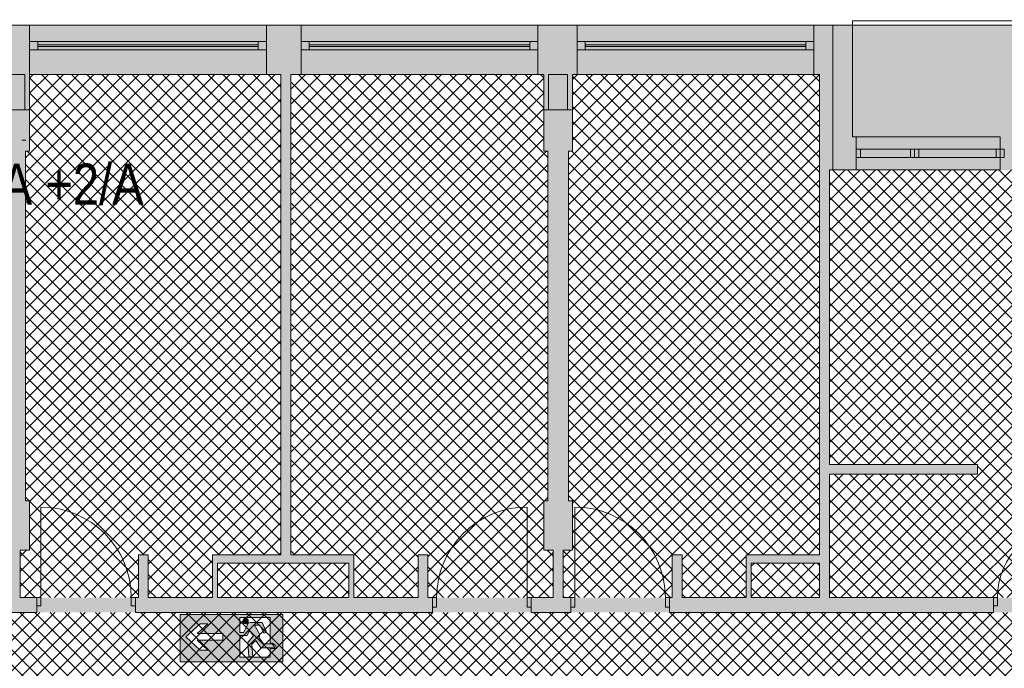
# Paper-space layout 'AP-04 STREFY POŻAROWE I EWAKUACJA - PIĘTRO 2' of a CAD drawing. Header units: millimetres. Extents: x 0 to 594, y 0 to 450.
# Tile 13 of 20: x 274 to 393, y 277 to 356. Entities that reach past the tile are written whole.
import ezdxf
from ezdxf.xclip import XClip

# ---------------------------------------------------------------- set-up
doc = ezdxf.new("R2010")
doc.units = ezdxf.units.MM
doc.header["$MEASUREMENT"] = 0
doc.header["$XCLIPFRAME"] = 0
for name, color, linetype, lineweight, true_color in [('A_ewakuacja_Nr_pióra__104', 7, 'Continuous', 5, 0x006532), ('A_podkład_Nr_pióra__254', 7, 'Continuous', 5, 0xfdfdfd), ('A_ppoż proj_Nr_pióra__151', 7, 'Continuous', 5, 0x65cbfe), ('A_ppoż proj_Nr_pióra__171', 7, 'Continuous', 5, 0x6565fe)]:
    doc.layers.add(name, color=color, linetype=linetype, lineweight=lineweight, true_color=true_color)
for name, color, linetype, lineweight in [('A_ewakuacja_Nr_pióra__4', 94, 'Continuous', 18), ('A_podkład_Nr_pióra__2', 8, 'Continuous', 13), ('A_ppoż proj_Nr_pióra__81', 2, 'Continuous', 5)]:
    doc.layers.add(name, color=color, linetype=linetype, lineweight=lineweight)
doc.layers.add('A_podrys', color=7, linetype='Continuous')
doc.styles.add('STYL_AUTOMATYCZNY_2', font='ARIALN.TTF')
pattern_1 = [(45, (-1568.3366, -187.2734), (-0.9192388, 0.9192388), []), (135, (-1568.3366, -187.2734), (0.9192388, 0.9192388), [])]

# ---------------------------------------------------------------- blocks, each defined once
blk = doc.blocks.new('Rysunek_1_1', base_point=(-1568.34, -187.27))
at = {"layer": 'A_ewakuacja_Nr_pióra__104', "linetype": 'Continuous', "lineweight": 0, "true_color": 0x004c26}
h = blk.add_hatch(color=118, dxfattribs=at)
h.paths.add_polyline_path([(305.51, 277.68), (305.51, 283.42), (293.01, 283.42), (293.01, 277.68)])
h.paths.add_polyline_path([(300.26, 283.07), (303.98, 283.07), (303.98, 279.94), (304.24, 279.94, -0.24241), (304.72, 279.28), (303.98, 279.28), (303.98, 278.23), (300.27, 278.23), (300.27, 280.86), (301.16, 280.86), (301.46, 281.46), (301.92, 280.83), (301.24, 280.03), (301.37, 278.27), (301.86, 278.27), (301.72, 279.81), (302.24, 280.27), (302.84, 279.36), (304.49, 279.36, 0.304489), (304.14, 279.83), (303.15, 279.83), (302.6, 280.61, 0.230447), (302.64, 281.11), (302.54, 281.28), (302.05, 282.13), (302.71, 282.13), (303.1, 281.3, 1.14772), (303.44, 281.45), (302.99, 282.45), (301.56, 282.45, 0.414214), (301.15, 282.04), (300.71, 281.24), (300.26, 281.24)], flags=0)
h.paths.add_polyline_path([(298.21, 281.09), (298.21, 280.28), (295.09, 280.28), (296.37, 279.1), (295.47, 279.1), (293.71, 280.7), (295.46, 282.29), (296.39, 282.29), (295.09, 281.09)], flags=0)
blk.add_hatch(color=118, dxfattribs=at).paths.add_polyline_path([(301.27, 282.76, 1), (300.68, 282.47, 1)])
at = {"layer": 'A_podkład_Nr_pióra__254', "linetype": 'Continuous', "lineweight": 5, "true_color": 0xfdfdfd}
h = blk.add_hatch(color=7, dxfattribs=at)
h.paths.add_polyline_path([(70.72, 355.07), (70.72, 283.67), (70.72, 257.44), (70.72, 223.5), (70.72, 195.59), (70.72, 126.07), (217.41, 126.07), (540.37, 126.07), (540.37, 196.87), (540.37, 223.5), (540.37, 257.17), (540.37, 285.62), (540.37, 355.07), (403.22, 355.07), (374.77, 355.07), (290.59, 355.07), (204.52, 355.07), (204.52, 349.07), (205.22, 349.07), (205.22, 283.67), (273.46, 283.67), (535.27, 283.67), (535.27, 260.17), (500.47, 260.17), (500.47, 263.27), (487.44, 263.27), (487.44, 260.17), (472.72, 260.17), (472.72, 263.27), (471.72, 263.27), (450.67, 263.27), (403.22, 263.27), (403.22, 219.27), (403.22, 217.47), (472.72, 217.47), (472.72, 220.5), (487.32, 220.5), (487.32, 217.4), (500.47, 217.4), (500.47, 220.5), (535.27, 220.5), (535.27, 196.88), (272.46, 196.87), (272.46, 196.88), (247.97, 196.88), (208.72, 196.88), (208.72, 196.87), (205.22, 196.87), (205.22, 192.44), (175.37, 192.44), (175.37, 196.79), (175.37, 196.87), (171.17, 196.87), (171.17, 196.79), (76.72, 196.79), (76.72, 216.77), (78.32, 216.77), (78.32, 217.97), (124.67, 217.97), (124.67, 220.5), (123.47, 220.5), (123.47, 218.77), (113.12, 218.77), (113.12, 220.5), (123.47, 220.5), (124.67, 220.5), (124.67, 223.5), (139.27, 223.5), (139.27, 219.8), (144.27, 219.8), (144.27, 223.5), (144.27, 223.92), (165.87, 223.92), (168.66, 223.92), (168.66, 219.8), (168.67, 216.57), (171.17, 216.57), (171.17, 220.5), (171.17, 224), (171.17, 225.62), (170.17, 225.62), (170.17, 225.12), (165.87, 225.12), (165.87, 234.52), (170.17, 234.52), (170.17, 232.62), (171.17, 232.62), (171.17, 236.02), (170.17, 236.02), (170.17, 235.52), (165.87, 235.52), (165.87, 256.09), (170.17, 256.09), (170.17, 250.02), (171.17, 250.02), (171.17, 283.67), (174.17, 283.67), (175.37, 283.67), (175.37, 349.07), (175.72, 349.07), (175.72, 355.07), (173.77, 355.07), (173.77, 356.17), (173.77, 357.77), (173.77, 364.12), (173.77, 373.6), (173.77, 382.62), (173.77, 383.07), (173.77, 383.87), (172.52, 383.87), (167.77, 383.87), (143.27, 383.87), (143.27, 388.37), (167.37, 388.37), (170.97, 388.37), (171.87, 388.37), (172.52, 388.37), (173.77, 388.37), (173.77, 389.62), (173.77, 396.67), (172.52, 396.67), (171.87, 396.67), (171.27, 396.67), (171.27, 390.87), (167.37, 390.87), (143.27, 390.87), (143.27, 413.87), (167.77, 413.87), (171.27, 413.87), (171.27, 412.37), (171.27, 411.57), (171.37, 411.57), (171.37, 410.47), (171.87, 410.47), (172.52, 410.47), (173.77, 410.47), (173.77, 412.37), (173.77, 415.12), (173.77, 418.17), (173.77, 419.77), (172.52, 419.77), (171.87, 419.77), (171.37, 419.77), (171.27, 419.77), (171.27, 416.37), (167.77, 416.37), (143.27, 416.37), (143.27, 439.37), (167.37, 439.37), (170.97, 439.37), (171.27, 439.37), (171.27, 433.57), (171.87, 433.57), (172.52, 433.57), (173.77, 433.57), (173.77, 439.37), (173.77, 440.62), (173.77, 441.87), (173.77, 443.37), (172.52, 443.37), (171.87, 443.37), (171.87, 442.57), (171.37, 442.57), (171.27, 442.57), (171.27, 441.87), (170.97, 441.87), (167.37, 441.87), (142.02, 441.87), (140.77, 441.87), (140.77, 440.62), (140.77, 415.12), (140.77, 389.62), (140.77, 382.62), (140.77, 381.37), (142.02, 381.37), (167.77, 381.37), (171.27, 381.37), (171.27, 373.6), (171.27, 368.36), (171.27, 364.12), (171.27, 356.17), (171.27, 355.07), (142.72, 355.07), (138.47, 355.07)])
h.paths.add_polyline_path([(76.72, 132.07), (76.72, 135.75), (76.72, 140.61), (76.72, 177.37), (96.62, 177.37), (96.62, 171.37), (107.75, 171.37), (116.51, 171.37), (124.67, 171.37), (124.67, 178.97), (140.43, 178.97), (140.43, 140.75), (139.27, 140.75), (139.27, 135.75), (139.27, 132.07)], flags=0)
h.paths.add_polyline_path([(76.72, 190.27), (76.72, 195.59), (79.62, 195.59), (79.62, 190.27)], flags=0)
h.paths.add_polyline_path([(76.72, 183.25), (76.72, 189.07), (80.82, 189.07), (80.82, 193.59), (96.62, 193.59), (96.62, 190.87), (96.82, 190.87), (96.82, 190.37), (97.82, 190.37), (97.82, 190.87), (107.27, 190.87), (108.64, 190.87), (108.64, 195.59), (123.47, 195.59), (123.47, 172.57), (117.01, 172.57), (107.25, 172.57), (97.82, 172.57), (97.82, 181.11), (97.82, 181.61), (96.82, 181.61), (96.82, 181.11), (96.62, 181.11), (96.62, 178.57), (76.72, 178.57)], flags=0)
h.paths.add_polyline_path([(76.72, 283.67), (170.17, 283.67), (170.17, 264.19), (168.68, 264.19), (168.67, 257.29), (165.87, 257.29), (144.27, 257.29), (144.27, 257.44), (144.27, 260.8), (139.27, 260.8), (139.27, 257.44), (124.67, 257.44), (124.67, 260.44), (122.82, 260.44), (122.82, 262.44), (76.72, 262.44)], flags=0)
h.paths.add_polyline_path([(121.62, 260.44), (76.72, 260.44), (76.72, 261.84), (121.62, 261.84)], flags=0)
h.paths.add_polyline_path([(121.62, 284.87), (76.72, 284.87), (76.72, 349.07), (108.02, 349.07), (108.02, 297.17), (94.42, 297.17), (94.42, 284.87), (95.62, 284.87), (95.62, 290.84), (101.22, 290.84), (101.22, 295.97), (108.02, 295.97), (108.02, 284.87), (109.22, 284.87), (109.22, 295.97), (116.82, 295.97), (116.82, 289.77), (121.62, 289.77)], flags=0)
h.paths.add_polyline_path([(112.32, 219.17), (78.32, 219.17), (78.32, 220.5), (112.32, 220.5)], flags=0)
h.paths.add_polyline_path([(95.42, 295.97), (100.22, 295.97), (100.22, 291.84), (95.42, 291.84)], flags=0)
h.paths.add_polyline_path([(97.82, 195.59), (107.44, 195.59), (107.44, 192.07), (97.82, 192.07)], flags=0)
h.paths.add_polyline_path([(122.82, 297.17), (109.22, 297.17), (109.22, 349.07), (138.47, 349.07), (139.22, 349.07), (139.22, 344.75), (139.22, 339.75), (139.27, 339.75), (139.27, 297.25), (139.22, 297.25), (139.22, 297.17), (137.27, 297.17), (137.27, 284.87), (122.82, 284.87)], flags=0)
h.paths.add_polyline_path([(117.82, 290.77), (117.82, 295.97), (121.62, 295.97), (121.62, 290.77)], flags=0)
h.paths.add_polyline_path([(139.27, 186.03), (124.67, 186.03), (124.67, 190.17), (124.67, 192.85), (129.97, 192.85), (129.97, 195.59), (149.67, 195.59), (149.67, 190.97), (149.67, 190.37), (140.47, 190.37), (139.27, 190.37), (139.27, 189.37), (144.77, 189.37), (161.07, 189.37), (161.07, 191.17), (170.57, 191.17), (174.17, 191.17), (174.17, 171.37), (169.26, 171.37), (169.26, 170.37), (174.17, 170.37), (174.17, 164.37), (174.22, 164.37), (174.22, 164.05), (175.37, 164.05), (175.37, 191.44), (205.22, 191.44), (205.22, 132.07), (175.37, 132.07), (175.37, 155.29), (174.22, 155.29), (174.22, 154.97), (174.17, 154.97), (174.17, 154.07), (174.17, 133.07), (174.17, 132.07), (142.77, 132.07), (142.77, 135.75), (142.77, 140.75), (141.63, 140.75), (141.63, 172.37), (146.87, 172.37), (146.87, 176.37), (159, 176.37), (159, 170.37), (160.5, 170.37), (160.5, 171.37), (160, 171.37), (160, 177.37), (144.77, 177.37), (142.73, 177.37), (142.73, 183.25), (142.77, 183.25), (142.77, 189.25), (139.27, 189.25)], flags=0)
h.paths.add_polyline_path([(128.97, 193.85), (124.67, 193.85), (124.67, 195.59), (128.97, 195.59)], flags=0)
h.paths.add_polyline_path([(124.67, 180.17), (124.67, 185.03), (139.27, 185.03), (139.27, 183.25), (140.43, 183.25), (140.43, 180.17)], flags=0)
h.paths.add_polyline_path([(139.22, 292.05), (138.07, 292.05), (138.07, 295.97), (139.22, 295.97)], flags=0)
h.paths.add_polyline_path([(138.47, 284.87), (138.47, 291.25), (153.75, 291.25), (153.75, 284.87)], flags=0)
h.paths.add_polyline_path([(140.47, 317.58), (140.47, 339.75), (142.72, 339.75), (142.72, 344.75), (142.72, 349.07), (174.17, 349.07), (174.17, 317.58), (150.25, 317.58)], flags=0)
h.paths.add_polyline_path([(140.47, 316.38), (152.15, 316.38), (152.15, 315.09), (151.95, 315.09), (151.95, 314.59), (152.95, 314.59), (152.95, 316.38), (163.37, 316.38), (163.37, 306.23), (164.37, 306.23), (164.37, 306.73), (164.17, 306.73), (164.17, 316.38), (174.17, 316.38), (174.17, 296.97), (164.37, 296.97), (164.37, 297.47), (163.37, 297.47), (163.37, 296.17), (170.37, 296.17), (170.37, 295.77), (170.37, 292.25), (170.37, 291.25), (170.37, 286.07), (164.95, 286.07), (164.95, 285.55), (164.95, 284.87), (154.95, 284.87), (154.95, 286.07), (154.95, 297.17), (152.95, 297.17), (152.95, 305.83), (152.35, 305.83), (151.95, 305.83), (151.95, 305.33), (152.15, 305.33), (152.15, 299.17), (140.47, 299.17)], flags=0)
h.paths.add_polyline_path([(141.63, 173.37), (141.63, 176.37), (145.87, 176.37), (145.87, 173.37)], flags=0)
h.paths.add_polyline_path([(142.72, 292.45), (142.72, 295.97), (153.95, 295.97), (153.95, 292.45)], flags=0)
h.paths.add_polyline_path([(150.67, 195.59), (160.07, 195.59), (160.07, 190.37), (150.67, 190.37)], flags=0)
h.paths.add_polyline_path([(161.07, 192.37), (161.07, 195.59), (170.17, 195.59), (170.17, 192.37)], flags=0)
h.paths.add_polyline_path([(170.97, 291.85), (170.97, 295.77), (174.17, 295.77), (174.17, 291.85)], flags=0)
h.paths.add_polyline_path([(171.17, 192.17), (171.17, 195.67), (174.17, 195.67), (174.17, 192.17)], flags=0)
h.paths.add_polyline_path([(208.72, 189.25), (206.42, 189.25), (206.42, 195.67), (210.87, 195.67), (210.87, 181.87), (206.42, 181.87), (206.42, 183.25), (208.72, 183.25)], flags=0)
h.paths.add_polyline_path([(206.42, 180.67), (212.07, 180.67), (212.07, 195.67), (224.59, 195.67), (224.59, 190.47), (225.79, 190.47), (225.79, 195.67), (233.59, 195.67), (233.59, 190.47), (240.17, 190.47), (240.17, 132.07), (217.41, 132.07), (208.72, 132.07), (208.72, 135.75), (208.72, 140.75), (206.42, 140.75)], flags=0)
h.paths.add_polyline_path([(206.42, 291.25), (208.72, 291.25), (208.72, 297.25), (206.42, 297.25), (206.42, 339.75), (208.72, 339.75), (208.72, 344.75), (208.72, 349.07), (239.77, 349.07), (239.77, 290.67), (230.92, 290.67), (230.92, 285.47), (206.42, 285.47)], flags=0)
h.paths.add_polyline_path([(248.52, 285.47), (231.52, 285.47), (231.52, 289.67), (248.52, 289.67)], flags=0)
h.paths.add_polyline_path([(234.79, 195.67), (240.17, 195.67), (240.17, 191.67), (234.79, 191.67)], flags=0)
h.paths.add_polyline_path([(249.12, 290.67), (240.97, 290.67), (240.97, 349.07), (271.22, 349.07), (271.22, 344.75), (271.22, 339.75), (271.72, 339.75), (271.72, 297.25), (271.22, 297.25), (271.22, 291.25), (272.37, 291.25), (272.37, 285.47), (258.12, 285.47), (258.12, 290.67), (256.92, 290.67), (256.92, 285.47), (249.12, 285.47)], flags=0)
h.paths.add_polyline_path([(241.37, 191.67), (241.37, 195.67), (246.75, 195.67), (246.75, 191.67)], flags=0)
h.paths.add_polyline_path([(241.37, 190.47), (247.95, 190.47), (247.95, 195.67), (255.75, 195.67), (255.75, 190.47), (256.95, 190.47), (256.95, 195.67), (272.37, 195.67), (272.37, 189.25), (271.22, 189.25), (271.22, 183.25), (271.72, 183.25), (271.72, 140.75), (271.22, 140.75), (271.22, 132.07), (241.37, 132.07)], flags=0)
h.paths.add_polyline_path([(273.57, 189.25), (273.57, 195.67), (287.91, 195.67), (287.91, 190.47), (289.11, 190.47), (289.11, 195.67), (296.91, 195.67), (296.91, 190.47), (305.17, 190.47), (305.17, 132.07), (274.72, 132.07), (274.72, 135.75), (274.72, 140.75), (274.22, 140.75), (274.22, 183.25), (274.72, 183.25), (274.72, 189.25)], flags=0)
h.paths.add_polyline_path([(287.95, 285.47), (273.57, 285.47), (273.57, 291.25), (274.72, 291.25), (274.72, 297.25), (274.22, 297.25), (274.22, 339.75), (274.72, 339.75), (274.72, 344.75), (274.72, 349.07), (290.59, 349.07), (305.27, 349.07), (305.27, 290.67), (296.95, 290.67), (296.95, 285.47), (289.15, 285.47), (289.15, 290.67), (287.95, 290.67)], flags=0)
h.paths.add_polyline_path([(297.51, 191.47), (297.51, 195.67), (315.21, 195.67), (315.21, 191.47)], flags=0)
h.paths.add_polyline_path([(297.55, 289.67), (313.55, 289.67), (313.55, 285.47), (297.55, 285.47)], flags=0)
h.paths.add_polyline_path([(306.17, 190.47), (315.81, 190.47), (315.81, 195.67), (323.61, 195.67), (323.61, 190.47), (324.81, 190.47), (324.81, 195.67), (338.37, 195.67), (338.37, 189.25), (337.22, 189.25), (337.22, 183.25), (337.72, 183.25), (337.72, 140.75), (337.22, 140.75), (337.22, 132.07), (306.17, 132.07)], flags=0)
h.paths.add_polyline_path([(306.47, 349.07), (337.22, 349.07), (337.22, 344.75), (337.22, 339.75), (337.72, 339.75), (337.72, 297.25), (337.22, 297.25), (337.22, 291.25), (338.37, 291.25), (338.37, 285.47), (323.15, 285.47), (323.15, 290.67), (321.95, 290.67), (321.95, 285.47), (314.15, 285.47), (314.15, 290.67), (306.47, 290.67)], flags=0)
h.paths.add_polyline_path([(339.57, 189.25), (339.57, 195.67), (356.27, 195.67), (356.27, 179.25), (351.97, 179.25), (351.97, 169.12), (351.48, 169.12), (351.48, 168.12), (361.71, 168.12), (361.71, 169.12), (361.21, 169.12), (361.21, 169.32), (361.17, 169.79), (360.77, 169.44), (352.99, 169.32), (352.77, 169.32), (352.77, 178.45), (360.94, 178.45), (361.32, 178.45), (361.32, 179.25), (357.47, 179.25), (357.47, 188.47), (370.97, 188.47), (370.97, 169.12), (370.47, 169.12), (370.47, 168.12), (370.97, 168.12), (370.97, 132.07), (370.08, 132.07), (340.79, 132.07), (340.72, 132.07), (340.72, 135.75), (340.72, 140.75), (340.22, 140.75), (340.22, 168.12), (340.72, 168.12), (340.72, 169.12), (340.22, 169.12), (340.22, 183.25), (340.72, 183.25), (340.72, 189.25)], flags=0)
h.paths.add_polyline_path([(352.85, 285.47), (339.57, 285.47), (339.57, 291.25), (340.72, 291.25), (340.72, 297.25), (340.22, 297.25), (340.22, 339.75), (340.72, 339.75), (340.72, 344.75), (340.72, 349.07), (341.28, 349.07), (370.08, 349.07), (370.77, 349.07), (370.77, 290.67), (361.85, 290.67), (361.85, 285.47), (354.05, 285.47), (354.05, 290.67), (352.85, 290.67)], flags=0)
h.paths.add_polyline_path([(357.47, 195.67), (362.47, 195.67), (362.47, 191.67), (357.47, 191.67)], flags=0)
h.paths.add_polyline_path([(362.45, 285.47), (362.45, 289.67), (370.77, 289.67), (370.77, 285.47)], flags=0)
h.paths.add_polyline_path([(363.07, 191.47), (363.07, 195.67), (390.57, 195.67), (390.57, 191.47)], flags=0)
h.paths.add_polyline_path([(372.6, 132.07), (371.97, 132.07), (371.97, 168.12), (372.47, 168.12), (381.23, 168.12), (392.89, 168.12), (402.65, 168.12), (403.88, 168.12), (403.88, 140.84), (405.08, 140.84), (405.08, 183.25), (406.72, 183.25), (406.72, 189.25), (405.08, 189.25), (405.08, 195.67), (419.27, 195.67), (419.27, 190.47), (420.47, 190.47), (420.47, 195.67), (428.27, 195.67), (428.27, 190.47), (437.67, 190.47), (437.67, 132.07), (435.57, 132.07), (406.72, 132.07), (406.72, 135.75), (406.72, 140.75), (403.22, 140.75), (403.22, 135.75), (403.22, 132.07), (402.6, 132.07)], flags=0)
h.paths.add_polyline_path([(381.73, 169.32), (371.97, 169.32), (371.97, 188.47), (386.47, 188.47), (386.47, 179.17), (381.42, 179.17), (381.42, 178.37), (381.45, 178.37), (390.37, 178.37), (390.37, 169.32)], flags=0)
h.paths.add_polyline_path([(371.97, 305.67), (371.97, 337.47), (403.22, 337.47), (403.22, 326.39), (403.22, 311.39), (403.22, 285.47), (371.97, 285.47), (371.97, 300.47), (389.97, 300.47), (389.97, 301.67), (378.23, 301.67), (371.97, 301.67)], flags=0)
h.paths.add_polyline_path([(387.67, 190.47), (391.57, 190.47), (391.57, 195.67), (403.88, 195.67), (403.88, 189.25), (403.22, 189.25), (403.22, 183.25), (403.88, 183.25), (403.88, 169.32), (403.15, 169.32), (392.39, 169.32), (391.57, 169.32), (391.57, 179.17), (387.67, 179.17)], flags=0)
h.paths.add_polyline_path([(404.42, 285.47), (404.42, 291.25), (406.72, 291.25), (406.72, 297.25), (406.72, 299.07), (406.72, 337.47), (406.72, 339.75), (406.72, 344.75), (406.72, 349.07), (407.17, 349.07), (436.17, 349.07), (437.07, 349.07), (437.07, 290.67), (427.67, 290.67), (427.67, 285.47), (419.87, 285.47), (419.87, 290.67), (419.27, 290.67), (419.27, 285.47)], flags=0)
h.paths.add_polyline_path([(419.87, 224.45), (409.72, 224.45), (409.72, 256.32), (419.87, 256.32), (419.87, 261.47), (433.53, 261.47), (433.53, 219.27), (419.87, 219.27)], flags=0)
h.paths.add_polyline_path([(428.27, 285.47), (428.27, 289.67), (444.75, 289.67), (444.75, 285.47)], flags=0)
h.paths.add_polyline_path([(428.87, 195.67), (446.12, 195.67), (446.12, 191.47), (428.87, 191.47)], flags=0)
h.paths.add_polyline_path([(434.33, 223.37), (434.33, 257.87), (450.67, 257.87), (450.67, 223.37), (438.67, 223.37), (438.67, 218.67), (434.33, 218.67)], flags=0)
h.paths.add_polyline_path([(434.57, 259.07), (434.57, 261.47), (440.28, 261.47), (440.28, 259.07)], flags=0)
h.paths.add_polyline_path([(438.27, 290.67), (438.27, 349.07), (469.22, 349.07), (469.22, 344.75), (469.22, 339.75), (469.77, 339.75), (469.77, 297.25), (469.22, 297.25), (469.22, 291.25), (469.77, 291.25), (469.77, 285.47), (454.35, 285.47), (454.35, 290.67), (453.15, 290.67), (453.15, 285.47), (445.35, 285.47), (445.35, 290.67)], flags=0)
h.paths.add_polyline_path([(438.87, 132.07), (438.87, 190.47), (446.72, 190.47), (446.72, 195.67), (454.52, 195.67), (454.52, 190.47), (455.72, 190.47), (455.72, 195.67), (470.77, 195.67), (470.77, 189.25), (469.22, 189.25), (469.22, 183.25), (470.77, 183.25), (470.77, 140.75), (469.22, 140.75), (469.22, 135.75), (469.22, 132.07), (468.97, 132.07), (439.77, 132.07)], flags=0)
h.paths.add_polyline_path([(450.67, 218.67), (439.87, 218.67), (439.87, 222.17), (450.67, 222.17)], flags=0)
h.paths.add_polyline_path([(441.48, 261.47), (450.67, 261.47), (450.67, 259.07), (441.48, 259.07)], flags=0)
h.paths.add_polyline_path([(451.87, 252.27), (451.87, 260.77), (458.72, 260.77), (469.22, 260.77), (469.22, 260.17), (469.22, 252.27), (468.4, 252.27), (468.4, 251.27), (468.9, 251.27), (468.9, 251.07), (469.22, 251.07), (469.22, 241.07), (457.97, 241.07), (457.97, 251.07), (459.14, 251.07), (459.14, 251.27), (459.64, 251.27), (459.64, 252.27)], flags=0)
h.paths.add_polyline_path([(451.87, 245.17), (454.77, 245.17), (454.77, 242.27), (451.87, 242.27)], flags=0)
h.paths.add_polyline_path([(451.87, 251.07), (454.77, 251.07), (454.77, 246.37), (451.87, 246.37)], flags=0)
h.paths.add_polyline_path([(469.22, 218.67), (451.87, 218.67), (451.87, 239.87), (469.22, 239.87), (469.22, 220.5)], flags=0)
h.paths.add_polyline_path([(472.72, 297.25), (470.97, 297.25), (470.97, 339.75), (472.72, 339.75), (472.72, 344.75), (472.72, 349.07), (473.37, 349.07), (473.42, 349.07), (473.42, 352.07), (502.22, 352.07), (502.22, 349.07), (503.37, 349.07), (503.37, 312.39), (501.88, 312.39), (501.88, 311.19), (503.37, 311.19), (503.37, 305.07), (499.62, 305.07), (499.62, 303.39), (496.62, 303.39), (496.62, 311.19), (497.12, 311.19), (497.12, 312.39), (485.06, 312.39), (485.06, 301.69), (485.06, 292.93), (485.06, 285.47), (470.97, 285.47), (470.97, 291.25), (472.72, 291.25)], flags=0)
h.paths.add_polyline_path([(471.97, 140.75), (471.97, 163.03), (472.58, 163.03), (472.58, 164.23), (471.97, 164.23), (471.97, 183.25), (472.72, 183.25), (472.72, 189.25), (471.97, 189.25), (471.97, 195.67), (483.8, 195.67), (483.8, 176.37), (503.37, 176.37), (503.37, 164.23), (482.58, 164.23), (482.58, 163.03), (487.97, 163.03), (487.97, 162.53), (488.97, 162.53), (488.97, 163.03), (503.37, 163.03), (503.37, 153.07), (488.57, 153.07), (488.57, 153.27), (488.97, 153.27), (488.97, 153.77), (487.97, 153.77), (487.97, 152.47), (490.27, 152.47), (490.27, 151.97), (491.27, 151.97), (491.27, 152.47), (501.37, 152.47), (501.37, 142.47), (490.87, 142.47), (490.87, 142.71), (491.27, 142.71), (491.27, 143.21), (490.27, 143.21), (490.27, 141.49), (491.27, 141.49), (491.27, 141.99), (490.87, 141.99), (490.87, 142.07), (501.37, 142.07), (501.37, 132.07), (490.87, 132.07), (490.87, 132.23), (491.27, 132.23), (491.27, 132.73), (490.27, 132.73), (490.27, 132.07), (472.72, 132.07), (472.72, 135.75), (472.72, 140.75)], flags=0)
h.paths.add_polyline_path([(495.27, 177.57), (484.8, 177.57), (484.8, 195.67), (495.27, 195.67), (495.27, 193.67), (495.27, 190.47), (495.47, 190.47), (495.47, 189.97), (496.47, 189.97), (496.47, 190.47), (512.57, 190.47), (513.57, 190.47), (513.57, 191.47), (513.57, 195.67), (524.01, 195.67), (524.01, 178.17), (523.51, 178.17), (523.51, 177.17), (524.01, 177.17), (524.01, 162.77), (504.57, 162.77), (504.57, 172.77), (514.77, 172.77), (514.77, 177.57), (514.75, 177.57), (514.75, 178.17), (496.47, 178.17), (496.47, 181.21), (495.47, 181.21), (495.47, 180.71), (495.27, 180.71)], flags=0)
h.paths.add_polyline_path([(486.26, 285.47), (486.26, 311.19), (495.42, 311.19), (495.42, 302.19), (497.62, 302.19), (497.62, 290.67), (495.27, 290.67), (495.27, 285.47)], flags=0)
h.paths.add_polyline_path([(488.32, 218.4), (488.32, 220.5), (499.47, 220.5), (499.47, 218.4)], flags=0)
h.paths.add_polyline_path([(488.44, 262.27), (499.47, 262.27), (499.47, 260.17), (488.44, 260.17)], flags=0)
h.paths.add_polyline_path([(496.07, 289.67), (512.87, 289.67), (512.87, 285.47), (496.07, 285.47)], flags=0)
h.paths.add_polyline_path([(496.27, 191.47), (496.27, 195.67), (512.57, 195.67), (512.57, 191.47)], flags=0)
h.paths.add_polyline_path([(502.82, 303.87), (520.77, 303.87), (520.77, 308.47), (519.57, 308.47), (504.57, 308.47), (504.57, 323.47), (519.57, 323.47), (521.64, 323.47), (521.64, 324.67), (508.57, 324.67), (508.57, 334.11), (504.57, 334.11), (504.57, 349.07), (505.87, 349.07), (535.22, 349.07), (535.22, 344.75), (535.22, 339.75), (535.22, 297.25), (535.22, 291.25), (535.27, 291.25), (535.27, 285.62), (535.27, 285.47), (513.87, 285.47), (513.87, 290.67), (512.87, 290.67), (502.82, 290.67)], flags=0)
h.paths.add_polyline_path([(507.57, 324.67), (504.57, 324.67), (504.57, 326.17), (507.57, 326.17)], flags=0)
h.paths.add_polyline_path([(504.57, 331.07), (504.57, 333.11), (507.57, 333.11), (507.57, 331.07)], flags=0)
h.paths.add_polyline_path([(504.57, 327.17), (504.57, 330.47), (507.97, 330.47), (507.97, 327.17)], flags=0)
h.paths.add_polyline_path([(519.77, 304.87), (504.57, 304.87), (504.57, 307.47), (519.77, 307.47)], flags=0)
h.paths.add_polyline_path([(513.77, 173.77), (504.57, 173.77), (504.57, 176.57), (513.77, 176.57)], flags=0)
h.paths.add_polyline_path([(504.57, 155.77), (507.97, 155.77), (507.97, 161.57), (524.61, 161.57), (524.61, 195.67), (535.27, 195.67), (535.27, 161.57), (535.27, 132.07), (507.97, 132.07), (504.57, 132.07)], flags=0)
at = {"layer": 'A_ppoż proj_Nr_pióra__151', "linetype": 'Continuous', "lineweight": 5, "true_color": 0x65cbfe}
h = blk.add_hatch(dxfattribs=at)
h.set_pattern_fill('bloczki_betonowe_0001', color=151, style=0, pattern_type=2)
h.set_pattern_definition(pattern_1)
h.paths.add_polyline_path([(274.72, 291.25), (273.57, 291.25), (273.57, 285.47), (287.95, 285.47), (287.95, 290.67), (289.15, 290.67), (289.15, 285.47), (296.95, 285.47), (296.95, 290.67), (305.27, 290.67), (305.27, 349.07), (274.72, 349.07), (274.72, 344.75), (274.72, 339.75), (274.22, 339.75), (274.22, 297.25), (274.72, 297.25)])
h = blk.add_hatch(dxfattribs=at)
h.set_pattern_fill('bloczki_betonowe_0001', color=151, style=0, pattern_type=2)
h.set_pattern_definition(pattern_1)
h.paths.add_polyline_path([(306.47, 290.67), (314.15, 290.67), (314.15, 285.47), (321.95, 285.47), (321.95, 290.67), (323.15, 290.67), (323.15, 285.47), (338.37, 285.47), (338.37, 291.25), (337.22, 291.25), (337.22, 297.25), (337.72, 297.25), (337.72, 339.75), (337.22, 339.75), (337.22, 344.75), (337.22, 349.07), (306.47, 349.07)])
h = blk.add_hatch(dxfattribs=at)
h.set_pattern_fill('bloczki_betonowe_0001', color=151, style=0, pattern_type=2)
h.set_pattern_definition(pattern_1)
h.paths.add_polyline_path([(340.72, 291.25), (339.57, 291.25), (339.57, 285.47), (352.85, 285.47), (352.85, 290.67), (354.05, 290.67), (354.05, 285.47), (361.85, 285.47), (361.85, 290.67), (370.77, 290.67), (370.77, 337.47), (370.77, 349.07), (370.08, 349.07), (341.28, 349.07), (340.72, 349.07), (340.72, 344.75), (340.72, 339.75), (340.22, 339.75), (340.22, 297.25), (340.72, 297.25)])
h = blk.add_hatch(dxfattribs=at)
h.set_pattern_fill('bloczki_betonowe_0001', color=151, style=0, pattern_type=2)
h.set_pattern_definition(pattern_1)
h.paths.add_polyline_path([(371.97, 305.67), (371.97, 301.67), (378.23, 301.67), (389.97, 301.67), (389.97, 300.47), (371.97, 300.47), (371.97, 285.47), (403.22, 285.47), (403.22, 311.39), (403.22, 326.39), (403.22, 337.47), (392.72, 337.47), (371.97, 337.47)])
h = blk.add_hatch(dxfattribs=at)
h.set_pattern_fill('bloczki_betonowe_0001', color=151, style=0, pattern_type=2)
h.set_pattern_definition(pattern_1)
h.paths.add_polyline_path([(297.55, 285.47), (313.55, 285.47), (313.55, 289.67), (297.55, 289.67)])
h = blk.add_hatch(dxfattribs=at)
h.set_pattern_fill('bloczki_betonowe_0001', color=151, style=0, pattern_type=2)
h.set_pattern_definition(pattern_1)
h.paths.add_polyline_path([(362.45, 285.47), (370.77, 285.47), (370.77, 289.67), (362.45, 289.67)])
h = blk.add_hatch(dxfattribs=at)
h.set_pattern_fill('bloczki_betonowe_0001', color=151, style=0, pattern_type=2)
h.set_pattern_definition(pattern_1)
h.paths.add_polyline_path([(470.72, 283.67), (272.46, 283.67), (272.46, 260), (298.87, 260), (298.87, 262.07), (298.87, 263.27), (372.97, 263.27), (374.17, 263.27), (374.17, 217.47), (372.97, 217.47), (298.87, 217.47), (298.87, 218.67), (298.87, 220.27), (272.46, 220.27), (272.46, 196.87), (535.27, 196.87), (535.27, 220.5), (500.47, 220.5), (500.47, 217.4), (487.32, 217.4), (487.32, 220.5), (472.72, 220.5), (472.72, 217.47), (471.02, 217.47), (403.22, 217.47), (403.22, 219.27), (403.22, 261.47), (403.22, 263.27), (470.72, 263.27)])
at = {"layer": 'A_ppoż proj_Nr_pióra__81', "linetype": 'Continuous', "lineweight": 0, "true_color": 0x3f3f00}
blk.add_hatch(color=48, dxfattribs=at).paths.add_polyline_path([(206.42, 283.67), (469.7, 283.67), (469.7, 285.47), (206.42, 285.47)])
at = {"layer": 'A_ewakuacja_Nr_pióra__4', "color": 94, "linetype": 'Continuous', "lineweight": 18, "flags": 128}
for points in [[(293.01, 283.42), (305.51, 283.42), (305.51, 277.68), (293.01, 277.68)], [(298.21, 280.28), (298.21, 281.09), (295.09, 281.09), (296.39, 282.29), (295.46, 282.29), (293.71, 280.7), (295.47, 279.1), (296.37, 279.1), (295.09, 280.28)]]:
    blk.add_lwpolyline(points, close=True, dxfattribs=at)
blk.add_lwpolyline([(300.27, 278.23), (300.27, 280.86), (301.16, 280.86), (301.46, 281.46), (301.92, 280.83), (301.24, 280.03), (301.37, 278.27), (301.86, 278.27), (301.72, 279.81), (302.24, 280.27), (302.84, 279.36), (304.49, 279.36, 0.304489), (304.14, 279.83), (303.15, 279.83), (302.6, 280.61, 0.230447), (302.64, 281.11), (302.54, 281.28), (302.05, 282.13), (302.71, 282.13), (303.1, 281.3, 1.14772), (303.44, 281.45), (302.99, 282.45), (301.56, 282.45, 0.414214), (301.15, 282.04), (300.71, 281.24), (300.26, 281.24), (300.26, 283.07), (303.98, 283.07), (303.98, 279.94), (304.24, 279.94, -0.24241), (304.72, 279.28), (303.98, 279.28), (303.98, 278.23)], format="xyb", close=True, dxfattribs=at)
at = {"layer": 'A_ewakuacja_Nr_pióra__4', "color": 94, "linetype": 'Continuous', "lineweight": 18}
blk.add_circle((300.98, 282.61), 0.328, dxfattribs=at)
at = {"layer": 'A_podkład_Nr_pióra__2', "color": 8, "linetype": 'Continuous', "lineweight": 13}
for p, q in [((374.77, 355.57), (403.22, 355.57)), ((374.77, 355.07), (374.77, 355.57)), ((341.28, 355.07), (204.52, 355.07)), ((274.71, 349.07), (274.71, 355.07)), ((303.51, 349.07), (303.51, 355.07)), ((307.72, 349.07), (307.72, 355.07)), ((336.52, 349.07), (336.52, 355.07)), ((341.28, 349.07), (341.28, 355.07)), ((341.34, 355.07), (370.08, 355.07)), ((370.08, 349.07), (370.08, 355.07)), ((374.77, 355.07), (370.08, 355.07)), ((372.37, 337.47), (372.37, 355.07)), ((374.77, 341.47), (374.77, 355.07)), ((403.22, 355.07), (374.77, 355.07)), ((303.51, 353.07), (274.71, 353.07)), ((303.51, 352.07), (274.71, 352.07)), ((275.71, 353.07), (275.71, 352.07)), ((302.51, 352.67), (275.71, 352.67)), ((302.51, 352.47), (275.71, 352.47)), ((302.51, 353.07), (302.51, 352.07)), ((336.52, 353.07), (307.72, 353.07)), ((336.52, 352.07), (307.72, 352.07)), ((308.72, 353.07), (308.72, 352.07)), ((335.52, 352.67), (308.72, 352.67)), ((335.52, 352.47), (308.72, 352.47)), ((335.52, 353.07), (335.52, 352.07)), ((370.08, 353.07), (341.28, 353.07)), ((370.08, 352.07), (341.28, 352.07)), ((342.28, 353.07), (342.28, 352.07)), ((369.08, 352.67), (342.28, 352.67)), ((369.08, 352.47), (342.28, 352.47)), ((369.08, 353.07), (369.08, 352.07)), ((271.82, 349.07), (274.12, 349.07)), ((274.12, 349.07), (274.12, 344.75)), ((274.71, 349.07), (305.27, 349.07)), ((274.72, 344.75), (274.72, 349.07)), ((305.27, 349.07), (305.27, 290.67)), ((306.47, 290.67), (306.47, 349.07)), ((306.47, 349.07), (337.22, 349.07)), ((337.22, 349.07), (337.22, 344.75)), ((337.82, 344.75), (337.82, 349.07)), ((337.82, 349.07), (340.12, 349.07)), ((340.12, 349.07), (340.12, 344.75)), ((340.72, 344.75), (340.72, 349.07)), ((340.72, 349.07), (341.28, 349.07)), ((341.28, 349.07), (370.08, 349.07)), ((370.08, 349.07), (370.77, 349.07)), ((370.77, 349.07), (370.77, 290.67)), ((274.72, 344.75), (271.22, 344.75)), ((274.72, 339.75), (274.72, 344.75)), ((337.22, 344.75), (337.22, 339.75)), ((340.72, 344.75), (337.22, 344.75)), ((340.72, 339.75), (340.72, 344.75)), ((392.72, 341.47), (374.77, 341.47)), ((375.22, 341.47), (375.22, 337.47)), ((392.72, 337.47), (392.72, 341.47)), ((273.77, 341.09), (274.27, 341.09)), ((392.72, 339.97), (375.22, 339.97)), ((375.72, 339.97), (375.72, 338.97)), ((381.82, 339.97), (381.82, 338.97)), ((382.32, 339.97), (382.32, 338.97)), ((382.82, 339.97), (382.82, 338.97)), ((392.22, 339.97), (392.22, 338.97)), ((392.72, 339.97), (393.22, 339.97)), ((393.22, 339.97), (393.22, 338.97)), ((274.22, 297.25), (274.22, 339.75)), ((274.22, 339.75), (274.72, 339.75)), ((337.22, 339.75), (337.72, 339.75)), ((337.72, 339.75), (337.72, 297.25)), ((340.22, 297.25), (340.22, 339.75)), ((340.22, 339.75), (340.72, 339.75)), ((392.72, 338.97), (375.22, 338.97)), ((393.22, 338.97), (392.72, 338.97)), ((371.97, 305.67), (371.97, 337.47)), ((371.97, 337.47), (392.72, 337.47)), ((371.97, 301.67), (371.97, 305.67)), ((378.23, 301.67), (371.97, 301.67)), ((389.97, 301.67), (378.23, 301.67)), ((389.97, 300.47), (389.97, 301.67)), ((389.97, 300.47), (371.97, 300.47)), ((371.97, 300.47), (371.97, 285.47)), ((274.72, 297.25), (274.22, 297.25)), ((274.72, 291.25), (274.72, 297.25)), ((337.22, 297.25), (337.22, 291.25)), ((337.72, 297.25), (337.22, 297.25)), ((340.72, 297.25), (340.22, 297.25)), ((340.72, 291.25), (340.72, 297.25)), ((276.08, 296.47), (276.08, 284.47)), ((335.2, 296.47), (335.2, 284.32)), ((341.01, 296.47), (341.01, 284.32)), ((273.57, 285.47), (273.57, 291.25)), ((273.57, 291.25), (274.72, 291.25)), ((337.22, 291.25), (338.37, 291.25)), ((338.37, 291.25), (338.37, 285.47)), ((339.57, 285.47), (339.57, 291.25)), ((339.57, 291.25), (340.72, 291.25)), ((287.95, 290.67), (287.95, 285.47)), ((289.15, 290.67), (287.95, 290.67)), ((289.15, 290.67), (289.15, 285.47)), ((305.27, 290.67), (296.95, 290.67)), ((296.95, 290.67), (296.95, 285.47)), ((314.15, 290.67), (306.47, 290.67)), ((314.15, 290.67), (314.15, 285.47)), ((323.15, 290.67), (321.95, 290.67)), ((321.95, 290.67), (321.95, 285.47)), ((323.15, 285.47), (323.15, 290.67)), ((352.85, 290.67), (352.85, 285.47)), ((354.05, 290.67), (352.85, 290.67)), ((354.05, 290.67), (354.05, 285.47)), ((370.77, 290.67), (361.85, 290.67)), ((361.85, 290.67), (361.85, 285.47)), ((297.55, 285.47), (297.55, 289.67)), ((297.55, 289.67), (313.55, 289.67)), ((313.55, 289.67), (313.55, 285.47)), ((362.45, 285.47), (362.45, 289.67)), ((362.45, 289.67), (370.77, 289.67)), ((370.77, 289.67), (370.77, 285.47)), ((276.08, 285.47), (273.57, 285.47)), ((275.58, 285.47), (275.58, 283.67)), ((287.95, 285.47), (287.08, 285.47)), ((287.08, 284.47), (287.08, 285.47)), ((287.58, 285.47), (287.58, 283.67)), ((289.15, 285.47), (296.95, 285.47)), ((313.55, 285.47), (297.55, 285.47)), ((321.95, 285.47), (314.15, 285.47)), ((324.2, 285.47), (323.15, 285.47)), ((323.7, 285.47), (323.7, 283.67)), ((324.2, 284.32), (324.2, 285.47)), ((338.37, 285.47), (335.2, 285.47)), ((335.7, 285.47), (335.7, 283.67)), ((341.01, 285.47), (339.57, 285.47)), ((340.51, 285.47), (340.51, 283.67)), ((352.85, 285.47), (352.01, 285.47)), ((352.01, 284.32), (352.01, 285.47)), ((352.51, 285.47), (352.51, 283.67)), ((354.05, 285.47), (361.85, 285.47)), ((370.77, 285.47), (362.45, 285.47)), ((371.97, 285.47), (377.97, 285.47)), ((392.39, 285.47), (377.97, 285.47)), ((391.89, 285.47), (391.89, 283.67)), ((392.39, 284.47), (392.39, 285.47)), ((276.08, 284.47), (275.58, 284.47)), ((287.58, 284.47), (287.08, 284.47)), ((323.7, 284.32), (324.2, 284.32)), ((335.2, 284.32), (335.7, 284.32)), ((341.01, 284.32), (340.51, 284.32)), ((352.51, 284.32), (352.01, 284.32)), ((391.89, 284.47), (392.39, 284.47)), ((270.49, 283.67), (275.58, 283.67)), ((287.58, 283.67), (323.7, 283.67)), ((335.7, 283.67), (340.51, 283.67)), ((352.51, 283.67), (391.89, 283.67))]:
    blk.add_line(p, q, dxfattribs=at)
for centre, radius, start, end in [((276.08, 285.47), 11, 0, 90), ((335.2, 285.47), 11, 90, 180), ((341.01, 285.47), 11, 0, 90), ((401.39, 285.47), 9, 90, 180)]:
    blk.add_arc(centre, radius, start, end, dxfattribs=at)
at = {"layer": 'A_ppoż proj_Nr_pióra__171', "color": 171, "linetype": 'Continuous', "lineweight": 5, "true_color": 0x6565fe, "insert": (253.01, 335.7), "char_height": 5, "attachment_point": 5, "style": 'STYL_AUTOMATYCZNY_2'}
blk.add_mtext('\\A1;{\\pqc;\\fArial Narrow|b0|i0|c238|p0;\\W1.000000;STREFA POŻAROWA +2/A}', dxfattribs=at)

psp = doc.layouts.new('AP-04 STREFY POŻAROWE I EWAKUACJA - PIĘTRO 2')

# ---------------------------------------------------------------- block references
at = {"layer": 'A_podrys', "color": 37, "linetype": 'Continuous', "lineweight": 5, "true_color": 0x656532}
ref = psp.add_blockref('Rysunek_1_1', (-1568.34, -187.27), dxfattribs=at)
XClip(ref).set_block_clipping_path([(49.3481679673, 105.4493491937), (589.1, 445.1)])

doc.saveas('drawing.dxf')
